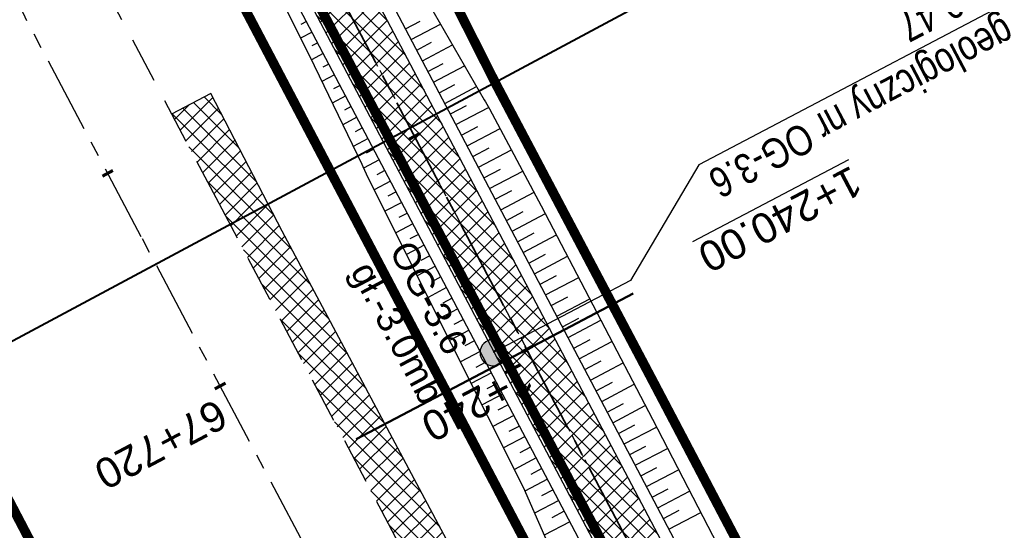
# Model space of a CAD drawing. Header units: metres. Extents: x 7529682 to 7533711, y 5721195 to 5727842.
# Tile 164 of 232: x 7530276 to 7530317, y 5726695 to 5726716. Entities that reach past the tile are written whole.
import ezdxf

# ---------------------------------------------------------------- set-up
doc = ezdxf.new("R2010")
doc.units = ezdxf.units.M
for name, pattern in [('817-dzialki-09-05-04$0$HIDDEN', [0.375, 0.25, -0.125]), ('ACAD_ISO05W100', [33, 24, -3, 0, -3, 0, -3]), ('CENTER', [50.800000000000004, 31.75, -6.35, 6.35, -6.35]), ('CENTER2', [28.575000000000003, 19.05, -3.175, 3.175, -3.175]), ('HIDDEN', [9.524999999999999, 6.35, -3.175])]:
    doc.linetypes.add(name, pattern=pattern)
for name, color, linetype in [('C-DROGI-SYTUACJA', 7, 'Continuous'), ('C-DROGI-SYTUACJA-ETYKIETY', 7, 'Continuous'), ('D-hatch-pobocza', 131, 'Continuous'), ('D-otw-geotechniczne', 4, 'Continuous'), ('D-pobocza', 60, 'Continuous'), ('D-rowy', 160, 'Continuous'), ('D-skarpa', 2, 'Continuous'), ('D-skarpa-kreskowanie', 2, 'Continuous')]:
    doc.layers.add(name, color=color, linetype=linetype)
for name, color, linetype, lineweight, true_color in [('D-hatch-ciag-pieszo-rowerowy', 7, 'Continuous', 13, 0xff9f80), ('D-LR-etap-III', 7, '817-dzialki-09-05-04$0$HIDDEN', 50, 0x00008f), ('D-przekroje-pop', 7, 'Continuous', 50, 0x000099), ('D-typowe', 7, 'Continuous', 40, 0x0061c2)]:
    doc.layers.add(name, color=color, linetype=linetype, lineweight=lineweight, true_color=true_color)
for name, color, linetype, lineweight in [('D-krawędzie', 3, 'Continuous', 30), ('D-obrzeża', 2, 'Continuous', 30), ('D-otw-geotechniczne-opis', 7, 'Continuous', 30), ('D-oś', 10, 'CENTER', 30), ('D-pas-drogowy', 7, 'ACAD_ISO05W100', 50)]:
    doc.layers.add(name, color=color, linetype=linetype, lineweight=lineweight)
doc.layers.add('poprzeczki', color=7, linetype='Continuous', true_color=0x0000c7)
doc.styles.add('2mm08', font='arial.ttf', dxfattribs={"width": 0.8})
doc.styles.add('ARIAL', font='arial.ttf', dxfattribs={"height": 1})
doc.styles.get("Standard").update_dxf_attribs({"font": 'arial.ttf'})
pattern_1 = [(45, (0, 0), (-0.3367596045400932, 0.3367596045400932), []), (135, (0, 0), (-0.3367596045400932, -0.3367596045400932), [])]

# ---------------------------------------------------------------- blocks, each defined once
blk = doc.blocks.new('AeccTickLine')
at = {"color": 0, "linetype": 'ByBlock', "lineweight": -2}
blk.add_line((0, 1), (-3.673819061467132e-16, -1), dxfattribs=at)
blk = doc.blocks.new('otwor')
at = {"layer": 'D-otw-geotechniczne', "lineweight": 25}
h = blk.add_hatch(color=256, dxfattribs=at)
edge = h.paths.add_edge_path()
edge.add_arc((0, 0), 1.163867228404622, 0, 360)
blk.add_circle((0, 0), 1.163867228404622, dxfattribs=at)

msp = doc.modelspace()

# ---------------------------------------------------------------- hatches: boundary and pattern name
at = {"layer": 'D-hatch-ciag-pieszo-rowerowy'}
h = msp.add_hatch(dxfattribs=at)
h.set_pattern_fill('ANSI37', color=256, scale=0.15, style=0)
h.set_pattern_definition(pattern_1)
h.paths.add_polyline_path([(7530290.543319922, 5726718.375739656, -0.05981638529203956), (7530286.288863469, 5726729.511308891), (7530285.062150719, 5726729.254160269, 0.06075633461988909), (7530289.361782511, 5726717.936811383), (7530322.48423269, 5726654.997800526), (7530323.289992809, 5726653.467806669), (7530324.387465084, 5726654.066463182), (7530323.589988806, 5726655.580727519)])
h.paths.add_polyline_path([(7530289.361782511, 5726717.936811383, -0.06075633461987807), (7530285.062150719, 5726729.254160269), (7530283.836125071, 5726728.997155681, 0.06169626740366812), (7530288.180245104, 5726717.497883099), (7530321.378060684, 5726654.415663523), (7530322.192520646, 5726652.869150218), (7530323.289992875, 5726653.467806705), (7530322.483990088, 5726654.998261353)])
at = {"layer": 'D-hatch-pobocza'}
h = msp.add_hatch(dxfattribs=at)
h.set_pattern_fill('ANSI37', color=256, scale=0.15, style=0)
h.set_pattern_definition(pattern_1)
h.paths.add_polyline_path([(7530484.05, 5726334.34), (7530471.92, 5726357.11), (7530458.95, 5726381.07), (7530447.57, 5726403.23), (7530435.55, 5726425.46), (7530424.34, 5726446.96), (7530408.219999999, 5726477.68), (7530396.719999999, 5726499.26), (7530381.74, 5726527.87), (7530371.44, 5726547.5), (7530359.58, 5726569.81), (7530349.42, 5726588.72), (7530332.29, 5726621.37), (7530323.719999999, 5726638.05), (7530306.54, 5726670.82), (7530298.559999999, 5726686.33), (7530287.259999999, 5726707.54), (7530284.291048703, 5726713.261271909), (7530282.669641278, 5726712.403913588), (7530284.501430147, 5726708.939695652), (7530291.375516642, 5726695.939652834), (7530296.045865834, 5726687.107244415), (7530304.46414878, 5726671.186868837), (7530316.603827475, 5726648.181421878), (7530333.058434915, 5726617.014067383), (7530350.00379698, 5726585.00616126), (7530367.257623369, 5726552.315762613), (7530385.762825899, 5726517.234589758), (7530404.054360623, 5726482.546167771), (7530421.086512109, 5726450.182125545), (7530442.441939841, 5726409.661369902), (7530463.421308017, 5726369.849931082), (7530489.269347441, 5726320.82820421), (7530506.411845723, 5726288.291398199), (7530524.314558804, 5726254.7836642), (7530540.549094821, 5726224.891183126), (7530548.272673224, 5726210.668598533), (7530551.69684983, 5726207.034942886), (7530543.21, 5726222.9), (7530538.34, 5726232.11), (7530533.7, 5726240.35), (7530511.95, 5726280.97), (7530499.24, 5726305.31)])

# ---------------------------------------------------------------- linework, layer by layer
at = {"layer": 'C-DROGI-SYTUACJA', "color": 10, "linetype": 'CENTER2', "lineweight": 35, "ltscale": 0.2}
msp.add_lwpolyline([(7529994.784814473, 5727271.452278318), (7530014.918624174, 5727233.117987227), (7530030.611190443, 5727203.571422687), (7530048.95165067, 5727168.884096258), (7530066.58439081, 5727135.608591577), (7530088.791572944, 5727092.929201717), (7530119.442360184, 5727037.047053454), (7530133.979593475, 5727010.093640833), (7530160.01702296, 5726961.449550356), (7530183.786607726, 5726917.332915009), (7530204.666096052, 5726877.528243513), (7530227.908566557, 5726832.904262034), (7530259.102442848, 5726774.825526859, 0.06358496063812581), (7530264.988877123, 5726766.578101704), (7530268.469625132, 5726762.818326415, -0.06508397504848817), (7530272.968742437, 5726756.474687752), (7530281.4242284, 5726740.503672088, -0.06508397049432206), (7530284.141528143, 5726733.216691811), (7530284.890711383, 5726729.972348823, 0.06446268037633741), (7530289.361782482, 5726717.936811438), (7530322.483990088, 5726654.998261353), (7530339.922145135, 5726621.886334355)], format="xyb", dxfattribs=at)
at = {"layer": 'D-krawędzie', "linetype": 'HIDDEN', "ltscale": 0.3}
msp.add_lwpolyline([(7529971.475882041, 5727300.786382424), (7530006.701701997, 5727234.141132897), (7530044.198460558, 5727163.133456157), (7530082.890091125, 5727090.20043586), (7530098.687472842, 5727060.36179238), (7530131.997785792, 5726997.210008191), (7530163.821737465, 5726937.096607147), (7530204.081352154, 5726861.012519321), (7530247.819962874, 5726778.438272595), (7530252.219999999, 5726770.26), (7530259.735272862, 5726756.89951491), (7530263.781713, 5726749.286762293), (7530270.196482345, 5726737.095956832), (7530272.433334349, 5726732.818899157), (7530276.00888925, 5726725.597700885), (7530279.7, 5726718.02), (7530284.501430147, 5726708.939695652), (7530291.375516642, 5726695.939652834), (7530296.045865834, 5726687.107244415), (7530304.46414878, 5726671.186868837), (7530316.603827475, 5726648.181421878)], dxfattribs=at)
at = {"layer": 'D-LR-etap-III', "ltscale": 10, "flags": 128}
msp.add_lwpolyline([(7531750.474471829, 5723895.103125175, 0.4, 0.4, 0), (7531750.505, 5723895.13, 0.4, 0.4, 0), (7531682.71, 5724022.92, 0.4, 0.4, 0), (7531619.177023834, 5724147.203692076, 0.4, 0.4, 0), (7531592.308960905, 5724198.48863389, 0.4, 0.4, 0), (7531553.263875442, 5724272.918564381, 0.4, 0.4, 0), (7531504.019999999, 5724366.79, 0.4, 0.4, 0), (7531482.09, 5724407.62, 0.4, 0.4, 0), (7531412.350402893, 5724541.182759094, 0.4, 0.4, 0), (7531388.463669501, 5724586.929768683, 0.4, 0.4, 0), (7531345.12, 5724669.94, 0.4, 0.4, 0), (7531127.66, 5725081.67, 0.4, 0.4, 0), (7531059.253139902, 5725211.040795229, 0.4, 0.4, 0), (7531008.007244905, 5725307.953830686, 0.4, 0.4, 0), (7530964.181635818, 5725390.835555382, 0.4, 0.4, 0), (7530914.557354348, 5725484.683561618, 0.4, 0.4, 0), (7530865.243241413, 5725577.493975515, 0.4, 0.4, 0), (7530840.085257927, 5725624.058651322, 0.4, 0.4, 0), (7530802.559525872, 5725694.924584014, 0.4, 0.4, 0), (7530755.54, 5725787.51, 0.4, 0.4, 0), (7530708.717810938, 5725876.303221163, 0.4, 0.4, 0), (7530695.12, 5725902.09, 0.4, 0.4, 0), (7530642.91397006, 5726001.07839487, 0.4, 0.4, 0), (7530634.934723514, 5726016.146615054, 0.4, 0.4, 0), (7530610.820000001, 5726061.929999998, 0.4, 0.4, 0), (7530610.820000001, 5726061.929999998, 0.4, 0.4, 0), (7530607.21, 5726063.51, 0.4, 0.4, 0), (7530597.42, 5726080.68, 0.4, 0.4, 0), (7530591.16, 5726088.44, 0.4, 0.4, 0), (7530581.28, 5726107.21, 0.4, 0.4, 0), (7530571.29, 5726130.56, 0.4, 0.4, 0), (7530549.554994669, 5726171.527317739, 0.4, 0.4, 0), (7530531.014309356, 5726206.473807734, 0.4, 0.4, 0), (7530516.461208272, 5726236.016618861, 0.4, 0.4, 0), (7530500.798929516, 5726266.141265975, 0.4, 0.4, 0), (7530491.349999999, 5726283.94, 0.4, 0.4, 0), (7530482.4, 5726303.41, 0.4, 0.4, 0), (7530482.4, 5726303.41, 0.4, 0.4, 0), (7530450.41, 5726357.28, 0.4, 0.4, 0), (7530397.759396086, 5726458.499907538, 0.4, 0.4, 0), (7530334.707815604, 5726583.664702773, 0.4, 0.4, 0), (7530303.939274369, 5726645.167943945, 0.4, 0.4, 0), (7530300.509779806, 5726651.777515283, 0.4, 0.4, 0), (7530289.213532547, 5726671.966724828, 0.4, 0.4, 0), (7530281.54, 5726685.57, 0.4, 0.4, 0), (7530261.37085633, 5726724.163374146, 0.4, 0.4, 0), (7530254.03, 5726738.21, 0.4, 0.4, 0), (7530197.219999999, 5726845.06, 0.4, 0.4, 0), (7530194.71, 5726849.15, 0.4, 0.4, 0), (7530195.92, 5726850.75, 0.4, 0.4, 0), (7530170.546669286, 5726892.961489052, 0.4, 0.4, 0), (7530143.174718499, 5726945.065838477, 0.4, 0.4, 0), (7530105.059999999, 5727018.32, 0.4, 0.4, 0), (7530100.059999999, 5727027.16, 0.4, 0.4, 0), (7530062.318670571, 5727099.625398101, 0.4, 0.4, 0), (7530015.378537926, 5727189.420463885, 0.4, 0.4, 0), (7529983.207960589, 5727250.206596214, 0.4, 0.4, 0), (7529953.284293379, 5727306.74720398, 0.4, 0.4, 0), (7529900.67053443, 5727406.15903814, 0.4, 0.4, 0), (7529890.630239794, 5727425.131178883, 0.4, 0.4, 0), (7529875.155383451, 5727454.426350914, 0.4, 0.4, 0), (7529857.560096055, 5727487.787346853, 0.4, 0.4, 0), (7529835.194401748, 5727530.19312405, 0.4, 0.4, 0), (7529811.740544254, 5727574.662079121, 0.4, 0.4, 0), (7529792.101859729, 5727611.922638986, 0.4, 0.4, 0), (7529768.066117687, 5727657.469613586, 0.4, 0.4, 0), (7529755.210566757, 5727682.131373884, 0.4, 0.4, 0), (7529753.309999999, 5727681.13, 0.4, 0.4, 0), (7529739.21, 5727707.77, 0.4, 0.4, 0), (7529735.394745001, 5727711.251990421, 0.4, 0.4, 0), (7529725.42, 5727730.2, 0.4, 0.4, 0), (7529723.55, 5727729.88, 0.4, 0.4, 0), (7529695.566668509, 5727782.932080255, 0.4, 0.4, 0), (7529717.67971874, 5727794.024357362, 0.4, 0.4, 0), (7529736.274870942, 5727758.647400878, 0.4, 0.4, 0), (7529736.274870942, 5727758.647400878, 0.4, 0.4, 0), (7529744.511003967, 5727750.406106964, 0.4, 0.4, 0), (7529744.511003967, 5727750.406106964, 0.4, 0.4, 0), (7529750.282568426, 5727738.549848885, 0.4, 0.4, 0), (7529777.108510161, 5727687.569424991, 0.4, 0.4, 0), (7529796.51537536, 5727651.329932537, 0.4, 0.4, 0), (7529814.937945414, 5727616.793170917, 0.4, 0.4, 0), (7529839.006722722, 5727572.303976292, 0.4, 0.4, 0), (7529860.617626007, 5727532.509108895, 0.4, 0.4, 0), (7529882.348967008, 5727491.504261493, 0.4, 0.4, 0), (7529904.865139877, 5727449.096370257, 0.4, 0.4, 0), (7529920.747384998, 5727418.884773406, 0.4, 0.4, 0), (7529946.676504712, 5727368.547487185, 0.4, 0.4, 0), (7529972.024701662, 5727320.573310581, 0.4, 0.4, 0), (7529987.740014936, 5727290.153392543, 0.4, 0.4, 0), (7529996.497385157, 5727273.661630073, 0.4, 0.4, 0), (7530017.541471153, 5727234.202689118, 0.4, 0.4, 0), (7530033.053657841, 5727204.864166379, 0.4, 0.4, 0), (7530051.622983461, 5727170.222745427, 0.4, 0.4, 0), (7530069.276612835, 5727137.015751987, 0.4, 0.4, 0), (7530089.385386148, 5727097.533639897, 0.4, 0.4, 0), (7530109.712512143, 5727060.746615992, 0.4, 0.4, 0), (7530136.769722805, 5727011.640131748, 0.4, 0.4, 0), (7530162.446686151, 5726962.743777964, 0.4, 0.4, 0), (7530187.674104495, 5726916.992101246, 0.4, 0.4, 0), (7530207.820739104, 5726879.335323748, 0.4, 0.4, 0), (7530230.625609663, 5726834.518686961, 0.4, 0.4, 0), (7530262.288093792, 5726776.61832811, 0.4, 0.4, 0), (7530277.509672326, 5726760.213143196, 0.4, 0.4, 0), (7530286.036865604, 5726744.106684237, 0.4, 0.4, 0), (7530288.097472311, 5726735.884066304, 0.4, 0.4, 0), (7530290.393870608, 5726725.046963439, 0.4, 0.4, 0), (7530296.17664807, 5726713.582980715, 0.4, 0.4, 0), (7530302.726195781, 5726701.18226779, 0.4, 0.4, 0), (7530325.685047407, 5726657.466383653, 0.4, 0.4, 0), (7530343.243978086, 5726623.648592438, 0.4, 0.4, 0), (7530360.229820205, 5726591.746871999, 0.4, 0.4, 0), (7530383.20855044, 5726548.059469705, 0.4, 0.4, 0), (7530406.017875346, 5726503.605514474, 0.4, 0.4, 0), (7530427.464919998, 5726462.620289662, 0.4, 0.4, 0), (7530447.9278544, 5726424.388014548, 0.4, 0.4, 0), (7530471.126878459, 5726379.920667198, 0.4, 0.4, 0), (7530490.501003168, 5726343.033350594, 0.4, 0.4, 0), (7530509.499458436, 5726306.733076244, 0.4, 0.4, 0), (7530529.890269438, 5726267.244072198, 0.4, 0.4, 0), (7530543.852446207, 5726238.990319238, 0.4, 0.4, 0), (7530554.808897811, 5726218.943990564, 0.4, 0.4, 0), (7530559.027108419, 5726212.223286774, 0.4, 0.4, 0), (7530563.060988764, 5726206.409670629, 0.4, 0.4, 0), (7530566.93354971, 5726200.463543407, 0.4, 0.4, 0), (7530569.771022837, 5726194.901501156, 0.4, 0.4, 0), (7530571.47319415, 5726191.282350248, 0.4, 0.4, 0), (7530572.839142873, 5726188.024533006, 0.4, 0.4, 0), (7530575.295071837, 5726182.034664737, 0.4, 0.4, 0), (7530579.736851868, 5726173.306070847, 0.4, 0.4, 0), (7530583.3, 5726167.41, 0.4, 0.4, 0), (7530593.4, 5726163.33, 0.4, 0.4, 0), (7530598.618375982, 5726155.264489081, 0.4, 0.4, 0), (7530608.258304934, 5726140.497132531, 0.4, 0.4, 0), (7530603.269999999, 5726136.83, 0.4, 0.4, 0), (7530606.53, 5726131.84, 0.4, 0.4, 0), (7530604.239057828, 5726124.21679044, 0.4, 0.4, 0), (7530605.847136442, 5726121.630127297, 0.4, 0.4, 0), (7530608.971611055, 5726116.164124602, 0.4, 0.4, 0), (7530618.114293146, 5726097.791111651, 0.4, 0.4, 0), (7530651.213125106, 5726034.959524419, 0.4, 0.4, 0), (7530670.243741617, 5725998.61095082, 0.4, 0.4, 0), (7530698.075474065, 5725945.952624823, 0.4, 0.4, 0), (7530716.505955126, 5725911.3051464, 0.4, 0.4, 0), (7530735.223454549, 5725875.667401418, 0.4, 0.4, 0), (7530752.504235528, 5725842.154920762, 0.4, 0.4, 0), (7530778.310652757, 5725793.501254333, 0.4, 0.4, 0), (7530797.499961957, 5725756.381811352, 0.4, 0.4, 0), (7530812.518974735, 5725728.28874362, 0.4, 0.4, 0), (7530820.039295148, 5725713.160404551, 0.4, 0.4, 0), (7530822.422446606, 5725710.193574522, 0.4, 0.4, 0), (7530833.154893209, 5725688.800634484, 0.4, 0.4, 0), (7530849.629354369, 5725656.158601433, 0.4, 0.4, 0), (7530867.98290276, 5725621.963939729, 0.4, 0.4, 0), (7530872.629809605, 5725612.88760475, 0.4, 0.4, 0), (7530880.354488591, 5725597.594500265, 0.4, 0.4, 0), (7530883.839446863, 5725593.389159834, 0.4, 0.4, 0), (7530891.782113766, 5725587.763349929, 0.4, 0.4, 0), (7530895.038670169, 5725584.280746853, 0.4, 0.4, 0), (7530897.033644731, 5725580.941110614, 0.4, 0.4, 0), (7530900.951646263, 5725579.945856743, 0.4, 0.4, 0), (7530904.80970798, 5725571.977328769, 0.4, 0.4, 0), (7530903.682362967, 5725568.566434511, 0.4, 0.4, 0), (7530908.900614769, 5725558.844845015, 0.4, 0.4, 0), (7530910.252030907, 5725545.671606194, 0.4, 0.4, 0), (7530912.872986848, 5725538.645543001, 0.4, 0.4, 0), (7530945.278171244, 5725478.464284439, 0.4, 0.4, 0), (7530959.692318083, 5725450.24628822, 0.4, 0.4, 0), (7531002.82670893, 5725368.192370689, 0.4, 0.4, 0), (7531044.703532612, 5725290.314293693, 0.4, 0.4, 0), (7531064.098839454, 5725253.212562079, 0.4, 0.4, 0), (7531083.010253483, 5725216.677517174, 0.4, 0.4, 0), (7531113.013137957, 5725158.465613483, 0.4, 0.4, 0), (7531137.364304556, 5725113.07076138, 0.4, 0.4, 0), (7531150.830830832, 5725086.711759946, 0.4, 0.4, 0), (7531159.745663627, 5725076.640848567, 0.4, 0.4, 0), (7531166.309999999, 5725074.58, 0.4, 0.4, 0), (7531172.29, 5725062.58, 0.4, 0.4, 0), (7531170.589828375, 5725055.605912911, 0.4, 0.4, 0), (7531173.732823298, 5725044.080706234, 0.4, 0.4, 0), (7531215.342008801, 5724964.859648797, 0.4, 0.4, 0), (7531238.054496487, 5724921.684649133, 0.4, 0.4, 0), (7531262.389821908, 5724875.282876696, 0.4, 0.4, 0), (7531295.587160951, 5724811.265731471, 0.4, 0.4, 0), (7531348.487908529, 5724712.362812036, 0.4, 0.4, 0), (7531363.740817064, 5724682.68394264, 0.4, 0.4, 0), (7531366.986905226, 5724675.865317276, 0.4, 0.4, 0), (7531382.541261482, 5724646.110625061, 0.4, 0.4, 0), (7531401.299165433, 5724610.874551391, 0.4, 0.4, 0), (7531428.964837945, 5724558.862274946, 0.4, 0.4, 0), (7531449.111202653, 5724520.397801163, 0.4, 0.4, 0), (7531477.292992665, 5724465.831467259, 0.4, 0.4, 0), (7531500.996290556, 5724421.112506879, 0.4, 0.4, 0), (7531512.121834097, 5724400.549045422, 0.4, 0.4, 0), (7531513.78163794, 5724396.757451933, 0.4, 0.4, 0), (7531526.32, 5724379.39, 0.4, 0.4, 0), (7531566.783642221, 5724302.73628205, 0.4, 0.4, 0), (7531578.579156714, 5724282.774819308, 0.4, 0.4, 0), (7531584.232619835, 5724273.111246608, 0.4, 0.4, 0), (7531590.109283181, 5724263.508189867, 0.4, 0.4, 0), (7531593.027899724, 5724258.771479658, 0.4, 0.4, 0), (7531595.711841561, 5724254.226824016, 0.4, 0.4, 0), (7531601.659976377, 5724243.898197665, 0.4, 0.4, 0), (7531606.097733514, 5724235.986407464, 0.4, 0.4, 0), (7531609.382207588, 5724230.799061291, 0.4, 0.4, 0), (7531611.580260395, 5724227.671180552, 0.4, 0.4, 0), (7531612.707802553, 5724225.86410867, 0.4, 0.4, 0), (7531618.665224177, 5724214.480919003, 0.4, 0.4, 0), (7531619.885522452, 5724212.333950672, 0.4, 0.4, 0), (7531620.931818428, 5724210.787064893, 0.4, 0.4, 0), (7531623.518605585, 5724207.111542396, 0.4, 0.4, 0), (7531626.143926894, 5724203.61306897, 0.4, 0.4, 0), (7531632.022984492, 5724196.485954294, 0.4, 0.4, 0), (7531653.949089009, 5724152.617641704, 0.4, 0.4, 0), (7531656.750690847, 5724143.103797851, 0.4, 0.4, 0), (7531659.61440691, 5724133.254504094, 0.4, 0.4, 0), (7531661.627147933, 5724128.646047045, 0.4, 0.4, 0.01093811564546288), (7531674.314987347, 5724101.43546424, 0.4, 0.4, 0), (7531685.137626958, 5724081.408252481, 0.4, 0.4, 0), (7531692.159945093, 5724066.277333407, 0.4, 0.4, 0), (7531699.662164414, 5724051.388120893, 0.4, 0.4, 0), (7531704.480624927, 5724040.808561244, 0.4, 0.4, 0), (7531704.480624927, 5724040.808561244, 0.4, 0.4, 0), (7531704.401251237, 5724037.368913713, 0.4, 0.4, 0), (7531720.383609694, 5724003.441317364, 0.4, 0.4, 0), (7531728.79890528, 5723986.206298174, 0.4, 0.4, 0), (7531733.237926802, 5723977.192631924, 0.4, 0.4, 0), (7531736.750027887, 5723969.505210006, 0.4, 0.4, 0), (7531737.336143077, 5723968.518916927, 0.4, 0.4, 0), (7531738.285051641, 5723967.699360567, 0.4, 0.4, 0), (7531742.180915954, 5723962.346428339, 0.4, 0.4, 0), (7531744.286141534, 5723958.615526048, 0.4, 0.4, 0), (7531755.393260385, 5723944.192617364, 0.4, 0.4, 0), (7531758.69, 5723936.76, 0.4, 0.4, 0), (7531780.08, 5723929.25, 0.4, 0.4, 0), (7531792.611989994, 5723906.337708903, 0.4, 0.4, 0), (7531792.611989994, 5723906.337708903, 0.4, 0.4, 0), (7531756.962094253, 5723883.055323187, 0.4, 0.4, 0), (7531750.46, 5723895.130000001, 0.4, 0.4, 0), (7531750.46, 5723895.130000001, 0, 0, 0)], format="xyseb", dxfattribs=at)
at = {"layer": 'D-obrzeża', "linetype": 'ByBlock'}
msp.add_lwpolyline([(7530323.590404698, 5726655.57993753), (7530290.543319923, 5726718.375739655, -0.06446268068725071), (7530286.072248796, 5726730.411277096), (7530284.651601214, 5726736.563400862, 0.05112551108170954), (7530283.992383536, 5726738.493624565), (7530283.277000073, 5726740.048284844)], format="xyb", dxfattribs=at)
at = {"layer": 'D-obrzeża'}
msp.add_lwpolyline([(7530280.403423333, 5726739.320770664), (7530281.108464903, 5726737.814967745, -0.03898965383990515), (7530283.130020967, 5726732.041446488), (7530283.709173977, 5726729.53342054, 0.06446268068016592), (7530288.180245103, 5726717.497883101), (7530321.378060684, 5726654.415663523)], format="xyb", dxfattribs=at)
at = {"layer": 'D-otw-geotechniczne-opis', "linetype": 'ByBlock', "lineweight": 30}
msp.add_lwpolyline([(7530321.120578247, 5726719.006691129), (7530304.564822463, 5726710.294015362), (7530301.733649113, 5726705.49353887), (7530296.027511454, 5726702.490611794)], dxfattribs=at)
at = {"layer": 'D-oś', "ltscale": 0.1}
msp.add_lwpolyline([(7530313.508365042, 5726646.547986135), (7530301.370075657, 5726669.550802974), (7530292.95179271, 5726685.471178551), (7530288.281443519, 5726694.303586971), (7530281.407357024, 5726707.303629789), (7530276.578826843, 5726716.435184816), (7530272.867295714, 5726724.054807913), (7530269.313944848, 5726731.231162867), (7530267.097066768, 5726735.470028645), (7530260.687746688, 5726747.650478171), (7530256.664309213, 5726755.219954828), (7530249.153360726, 5726768.572752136), (7530244.732367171, 5726776.789976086), (7530200.987754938, 5726859.375553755), (7530160.728462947, 5726935.45903188), (7530128.903273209, 5726995.57477155), (7530095.592978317, 5727058.726521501), (7530079.798237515, 5727088.5601794), (7530041.105041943, 5727161.496149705), (7530003.607351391, 5727232.505591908), (7529968.380651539, 5727299.152506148)], dxfattribs=at)
at = {"layer": 'D-oś', "ltscale": 0.03}
msp.add_lwpolyline([(7529994.784814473, 5727271.452278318), (7530014.918624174, 5727233.117987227), (7530030.611190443, 5727203.571422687), (7530048.95165067, 5727168.884096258), (7530066.58439081, 5727135.608591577), (7530088.791572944, 5727092.929201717), (7530119.442360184, 5727037.047053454), (7530133.979593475, 5727010.093640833), (7530160.01702296, 5726961.449550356), (7530183.786607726, 5726917.332915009), (7530204.666096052, 5726877.528243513), (7530227.908566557, 5726832.904262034), (7530259.102442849, 5726774.825526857, 0.06358496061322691), (7530264.988877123, 5726766.578101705), (7530268.469625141, 5726762.818326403, -0.06508397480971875), (7530272.968742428, 5726756.474687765), (7530281.424228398, 5726740.503672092, -0.06508397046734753), (7530284.141528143, 5726733.216691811), (7530284.890711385, 5726729.972348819, 0.06446268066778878), (7530289.361782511, 5726717.936811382), (7530322.48423269, 5726654.997800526)], format="xyb", dxfattribs=at)
at = {"layer": 'D-pas-drogowy', "ltscale": 0.2, "flags": 128}
msp.add_lwpolyline([(7531633.018560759, 5724182.834272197, 0.4, 0.4, 0), (7531617.558899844, 5724211.608162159, 0.4, 0.4, 0), (7531566.783642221, 5724302.73628205, 0.4, 0.4, 0), (7531538.419082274, 5724356.469679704, 0.4, 0.4, 0), (7531526.32, 5724379.39, 0.4, 0.4, 0), (7531516.102085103, 5724393.607319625, 0.4, 0.4, 0.001485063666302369), (7531513.78037409, 5724396.837773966, 0.4, 0.4, 0), (7531501.87, 5724413.41, 0.4, 0.4, 0), (7531474.926107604, 5724464.507896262, 0.4, 0.4, 0), (7531446.200436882, 5724518.992313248, 0.4, 0.4, 0), (7531424.962185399, 5724559.262257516, 0.4, 0.4, 0), (7531398.444460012, 5724609.565801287, 0.4, 0.4, 0), (7531379.647455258, 5724645.216004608, 0.4, 0.4, 0), (7531365.23, 5724672.56, 0.4, 0.4, 0), (7531341.305752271, 5724717.915356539, 0.4, 0.4, 0), (7531312.899996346, 5724771.788898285, 0.4, 0.4, 0), (7531292.590923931, 5724810.306502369, 0.4, 0.4, 0), (7531259.391619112, 5724873.271351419, 0.4, 0.4, 0), (7531233.740401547, 5724921.922582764, 0.4, 0.4, 0), (7531203.072738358, 5724980.092044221, 0.4, 0.4, 0), (7531173.471398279, 5725036.225177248, 0.4, 0.4, 0), (7531168.269999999, 5725046.09, 0.4, 0.4, 0), (7531172.29, 5725062.58, 0.4, 0.4, 0), (7531166.309999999, 5725074.58, 0.4, 0.4, 0), (7531150.32, 5725079.6, 0.4, 0.4, 0), (7531141.5, 5725096.43, 0.4, 0.4, 0), (7531109.311735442, 5725157.814415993, 0.4, 0.4, 0), (7531086.641300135, 5725201.047918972, 0.4, 0.4, 0), (7531059.198258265, 5725253.383662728, 0.4, 0.4, 0), (7531028.206828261, 5725312.48946212, 0.4, 0.4, 0), (7530999.104694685, 5725367.990143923, 0.4, 0.4, 0), (7530956.247527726, 5725449.724815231, 0.4, 0.4, 0), (7530924.397774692, 5725510.463768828, 0.4, 0.4, 0), (7530897.509999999, 5725561.74, 0.4, 0.4, 0), (7530894.46, 5725566.14, 0.4, 0.4, 0), (7530892.16, 5725570.49, 0.4, 0.4, 0), (7530869.362688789, 5725613.307018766, 0.4, 0.4, 0), (7530861.693971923, 5725627.704613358, 0.4, 0.4, 0), (7530852.74, 5725644.52, 0.4, 0.4, 0), (7530831.509999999, 5725684.2, 0.4, 0.4, 0), (7530811.13, 5725722.52, 0.4, 0.4, 0), (7530792.3476413, 5725757.940652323, 0.4, 0.4, 0), (7530768.03, 5725803.8, 0.4, 0.4, 0), (7530748.768542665, 5725840.178507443, 0.4, 0.4, 0), (7530727.7, 5725879.97, 0.4, 0.4, 0), (7530712.0981582, 5725909.54523909, 0.4, 0.4, 0), (7530693.644105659, 5725944.645156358, 0.4, 0.4, 0), (7530665.702224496, 5725997.538976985, 0.4, 0.4, 0), (7530641.759999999, 5726042.88, 0.4, 0.4, 0), (7530616.5, 5726091.48, 0.4, 0.4, 0), (7530604.628439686, 5726114.319880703, 0.4, 0.4, -0.007762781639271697), (7530602.5, 5726118.43, 0.4, 0.4, 0), (7530603.992037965, 5726123.394821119, 0.4, 0.4, 0), (7530606.53, 5726131.84, 0.4, 0.4, 0), (7530603.269999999, 5726136.83, 0.4, 0.4, 0), (7530593.775620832, 5726151.368713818, 0.4, 0.4, 0), (7530590.202637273, 5726156.84001263, 0.4, 0.4, 0), (7530583.3, 5726167.41, 0.4, 0.4, 0), (7530580.578343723, 5726170.427567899, 0.4, 0.4, 0), (7530575.849999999, 5726175.67, 0.4, 0.4, 0), (7530569.009999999, 5726186.66, 0.4, 0.4, 0), (7530562.555322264, 5726199.189409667, 0.4, 0.4, 0), (7530555.67, 5726211.39, 0.4, 0.4, 0), (7530548.29, 5726224.23, 0.4, 0.4, 0), (7530540.58, 5726237.71, 0.4, 0.4, 0), (7530532.679999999, 5726252.65, 0.4, 0.4, 0), (7530524.059999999, 5726269.35, 0.4, 0.4, 0), (7530502.82, 5726309.91, 0.4, 0.4, 0), (7530488.83, 5726336.63, 0.4, 0.4, 0), (7530466.03, 5726380.16, 0.4, 0.4, 0), (7530438.469999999, 5726432.77, 0.4, 0.4, 0), (7530424.53, 5726459.09, 0.4, 0.4, 0), (7530401.63, 5726502.97, 0.4, 0.4, 0), (7530383.38, 5726538.06, 0.4, 0.4, 0), (7530353.969999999, 5726593.52, 0.4, 0.4, 0), (7530338.469999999, 5726622.74, 0.4, 0.4, 0), (7530322.009999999, 5726653.88, 0.4, 0.4, 0), (7530297.54, 5726700.33, 0.4, 0.4, 0), (7530287.38, 5726719.6, 0.4, 0.4, 0), (7530285.94993921, 5726722.315508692, 0.4, 0.4, 0), (7530280.259999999, 5726733.12, 0.4, 0.4, 0), (7530266.73, 5726758.74, 0.4, 0.4, 0), (7530260.42, 5726770.47, 0.4, 0.4, 0), (7530253.25, 5726783.82, 0.4, 0.4, 0), (7530244.95, 5726799.33, 0.4, 0.4, 0), (7530239.389999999, 5726808.49, 0.4, 0.4, 0), (7530238.29, 5726807.9, 0.4, 0.4, 0), (7530218.11, 5726850.67, 0.4, 0.4, 0), (7530175.906646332, 5726928.168028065, 0.4, 0.4, 0), (7530096.679999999, 5727076.15, 0.4, 0.4, 0), (7530094.679999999, 5727079.89, 0.4, 0.4, 0), (7530064.59693469, 5727135.522637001, 0.4, 0.4, 0), (7530046.730970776, 5727168.8921561, 0.4, 0.4, 0), (7530025.803045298, 5727208.461374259, 0.4, 0.4, 0), (7530012.846501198, 5727232.979315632, 0.4, 0.4, 0), (7529994.15, 5727268.45, 0.4, 0.4, 0), (7529981.670868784, 5727291.93018666, 0.4, 0.4, 0), (7529949.889999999, 5727351.73, 0.4, 0.4, 0), (7529924.75, 5727399.03, 0.4, 0.4, 0), (7529915.515824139, 5727417.099754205, 0.4, 0.4, 0), (7529885.83, 5727475.19, 0.4, 0.4, 0), (7529862.559999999, 5727519.97, 0.4, 0.4, 0), (7529852.984923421, 5727538.191086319, 0.4, 0.4, 0), (7529836.513084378, 5727569.51130111, 0.4, 0.4, 0), (7529815.36890814, 5727609.140983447, 0.4, 0.4, 0), (7529792.795203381, 5727651.247499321, 0.4, 0.4, 0), (7529774.199114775, 5727685.858348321, 0.4, 0.4, 0), (7529746.966026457, 5727736.059440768, 0.4, 0.4, 0), (7529733.92, 5727757.62, 0.4, 0.4, 0), (7529708.607472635, 5727806.388536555, 0.4, 0.4, 0), (7529688.491967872, 5727796.344621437, 0.4, 0.4, 0), (7529723.55, 5727729.88, 0.4, 0.4, 0), (7529725.42, 5727730.2, 0.4, 0.4, 0), (7529735.38, 5727711.28, 0.4, 0.4, 0), (7529739.21, 5727707.77, 0.4, 0.4, 0), (7529753.309999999, 5727681.13, 0.4, 0.4, 0), (7529755.178396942, 5727682.114424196, 0.4, 0.4, 0), (7529792.101859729, 5727611.922638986, 0.4, 0.4, 0), (7529811.740544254, 5727574.662079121, 0.4, 0.4, 0), (7529835.194401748, 5727530.19312405, 0.4, 0.4, 0), (7529857.560096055, 5727487.787346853, 0.4, 0.4, 0), (7529875.155383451, 5727454.426350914, 0.4, 0.4, 0), (7529890.630239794, 5727425.131178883, 0.4, 0.4, 0), (7529900.67053443, 5727406.15903814, 0.4, 0.4, 0), (7529953.284293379, 5727306.74720398, 0.4, 0.4, 0), (7529983.207960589, 5727250.206596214, 0.4, 0.4, 0), (7530015.378537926, 5727189.420463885, 0.4, 0.4, 0), (7530062.318670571, 5727099.625398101, 0.4, 0.4, 0), (7530100.059999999, 5727027.16, 0.4, 0.4, 0), (7530105.059999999, 5727018.32, 0.4, 0.4, 0), (7530143.174718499, 5726945.065838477, 0.4, 0.4, 0), (7530170.546669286, 5726892.961489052, 0.4, 0.4, 0), (7530195.92, 5726850.75, 0.4, 0.4, 0), (7530194.71, 5726849.15, 0.4, 0.4, 0), (7530197.219999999, 5726845.06, 0.4, 0.4, 0), (7530254.03, 5726738.21, 0.4, 0.4, 0), (7530261.37085633, 5726724.163374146, 0.4, 0.4, 0), (7530281.54, 5726685.57, 0.4, 0.4, 0), (7530289.213532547, 5726671.966724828, 0.4, 0.4, 0), (7530300.509779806, 5726651.777515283, 0.4, 0.4, 0), (7530303.939274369, 5726645.167943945, 0.4, 0.4, 0), (7530334.707815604, 5726583.664702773, 0.4, 0.4, 0), (7530397.759396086, 5726458.499907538, 0.4, 0.4, 0), (7530450.41, 5726357.28, 0.4, 0.4, 0), (7530482.4, 5726303.41, 0.4, 0.4, 0), (7530483.687990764, 5726301.003383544, 0.4, 0.4, 0), (7530491.349999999, 5726283.94, 0.4, 0.4, 0), (7530512.67, 5726243.78, 0.4, 0.4, 0), (7530529.429999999, 5726209.46, 0.4, 0.4, 0), (7530571.29, 5726130.56, 0.4, 0.4, 0), (7530581.28, 5726107.21, 0.4, 0.4, 0), (7530591.16, 5726088.44, 0.4, 0.4, 0), (7530597.42, 5726080.68, 0.4, 0.4, 0), (7530607.21, 5726063.51, 0.4, 0.4, 0), (7530610.820000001, 5726061.929999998, 0.4, 0.4, 0), (7530634.934723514, 5726016.146615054, 0.4, 0.4, 0), (7530642.91397006, 5726001.07839487, 0.4, 0.4, 0), (7530695.12, 5725902.09, 0.4, 0.4, 0), (7530708.717810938, 5725876.303221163, 0.4, 0.4, 0), (7530755.54, 5725787.51, 0.4, 0.4, 0), (7530802.559525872, 5725694.924584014, 0.4, 0.4, 0), (7530840.085257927, 5725624.058651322, 0.4, 0.4, 0), (7530865.243241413, 5725577.493975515, 0.4, 0.4, 0), (7530914.557354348, 5725484.683561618, 0.4, 0.4, 0), (7530964.181635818, 5725390.835555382, 0.4, 0.4, 0), (7531008.007244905, 5725307.953830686, 0.4, 0.4, 0), (7531059.253139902, 5725211.040795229, 0.4, 0.4, 0), (7531127.66, 5725081.67, 0.4, 0.4, 0), (7531345.12, 5724669.94, 0.4, 0.4, 0), (7531388.463669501, 5724586.929768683, 0.4, 0.4, 0), (7531412.350402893, 5724541.182759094, 0.4, 0.4, 0), (7531482.09, 5724407.62, 0.4, 0.4, 0), (7531504.019999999, 5724366.79, 0.4, 0.4, 0), (7531519.374444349, 5724337.520497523, 0.4, 0.4, 0), (7531563.748815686, 5724252.931583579, 0.4, 0.4, 0), (7531602.175111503, 5724179.681224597, 0.4, 0.4, 0), (7531619.177023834, 5724147.203692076, 0.4, 0.4, 0), (7531625.038493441, 5724135.63500206, 0.4, 0.4, 0), (7531656.796442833, 5724073.31633882, 0.4, 0.4, 0), (7531675.12, 5724037.36, 0.4, 0.4, 0), (7531682.71, 5724022.92, 0.4, 0.4, 0), (7531705.565196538, 5723979.810545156, 0.4, 0.4, 0), (7531736.605941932, 5723921.261514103, 0.4, 0.4, 0), (7531750.46, 5723895.130000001, 0.4, 0.4, 0), (7531740.769999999, 5723886.56, 0.4, 0.4, 0), (7531732.86, 5723885, 0.4, 0.4, 0), (7531722.179999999, 5723887.77, 0.4, 0.4, 0), (7531729.87, 5723862.17, 0.4, 0.4, 0), (7531742.92, 5723861.93, 0.4, 0.4, 0), (7531763.71, 5723859.52, 0.4, 0.4, 0), (7531768.42, 5723854.12, 0.4, 0.4, 0), (7531787.42, 5723817.97, 0.4, 0.4, 0), (7531795.57, 5723809.82, 0.4, 0.4, 0), (7531816.346897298, 5723819.850397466, 0.4, 0.4, 0), (7531816.346897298, 5723819.850397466, 0.4, 0.4, 0), (7531805.059999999, 5723843.23, 0.4, 0.4, 0), (7531803.61, 5723886.23, 0.4, 0.4, 0), (7531803.61, 5723886.23, 0.4, 0.4, 0), (7531780.08, 5723929.25, 0.4, 0.4, 0), (7531758.69, 5723936.76, 0.4, 0.4, 0), (7531749.3590272, 5723946.412126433, 0.4, 0.4, 0), (7531742.71, 5723953.29, 0.4, 0.4, 0), (7531735.177368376, 5723967.877529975, 0.4, 0.4, 0), (7531722.37, 5723992.68, 0.4, 0.4, 0), (7531705.041669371, 5724030.885563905, 0.4, 0.4, 0), (7531699.469999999, 5724043.17, 0.4, 0.4, 0), (7531692.69, 5724058.11, 0.4, 0.4, 0), (7531679.672010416, 5724084.016803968, 0.4, 0.4, 0), (7531674.55, 5724094.21, 0.4, 0.4, 0), (7531666.633166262, 5724114.002855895, 0.4, 0.4, 0), (7531649, 5724153.82, 0.4, 0.4, 0), (7531641.49, 5724149.34, 0.4, 0.4, 0), (7531626.04, 5724179.34, 0.4, 0.4, 0), (7531633.03, 5724182.84, 0, 0, 0)], format="xyseb", dxfattribs=at)
at = {"layer": 'D-pobocza'}
for points in [[(7530280.762279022, 5726737.631687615), (7530280.762279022, 5726737.631687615, -0.05307283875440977), (7530282.642841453, 5726731.928947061), (7530283.236559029, 5726729.357849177, 0.06446268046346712), (7530287.707630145, 5726717.32231178), (7530320.935591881, 5726654.182808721)], [(7530285.147583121, 5726736.637781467), (7530286.544863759, 5726730.58684841, 0.0644626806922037), (7530291.015934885, 5726718.551310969), (7530324.0328735, 5726655.812792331)]]:
    msp.add_lwpolyline(points, format="xyb", dxfattribs=at)
msp.add_lwpolyline([(7530323.719999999, 5726638.05), (7530306.54, 5726670.82), (7530298.559999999, 5726686.33), (7530287.259999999, 5726707.54), (7530284.291048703, 5726713.261271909), (7530282.669641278, 5726712.403913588)], dxfattribs=at)
at = {"layer": 'D-przekroje-pop', "extrusion": (-0.4657096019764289, 0.8849376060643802, 0), "elevation": 1560842.698217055}
msp.add_lwpolyline([(-9330828.771771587, 0), (-9330823.771771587, 0), (-9330815.77177159, 0)], dxfattribs=at)
at = {"layer": 'D-rowy', "linetype": 'HIDDEN', "ltscale": 0.1, "const_width": 0.4, "flags": 128}
msp.add_lwpolyline([(7530551.499172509, 5726212.266704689), (7530543.596747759, 5726226.236200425), (7530531.122140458, 5726249.920489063), (7530513.079232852, 5726284.071746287), (7530493.258053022, 5726321.227384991), (7530474.306713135, 5726357.906968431), (7530450.222123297, 5726402.719503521), (7530429.96750982, 5726441.4535147), (7530407.859108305, 5726483.738318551), (7530388.274906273, 5726520.930796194), (7530367.427952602, 5726560.808648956), (7530342.591333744, 5726608.109324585), (7530323.481608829, 5726644.276261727), (7530301.726796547, 5726686.325455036), (7530278.863028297, 5726729.804599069), (7530276.237700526, 5726736.773394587), (7530276.237700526, 5726736.773394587)], dxfattribs=at)
at = {"layer": 'D-skarpa', "linetype": 'Continuous'}
for points in [[(7530286.291250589, 5726738.747144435), (7530287.371212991, 5726735.688312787), (7530287.684346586, 5726734.034798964), (7530288.192064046, 5726730.73469673), (7530288.216614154, 5726730.571286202), (7530289.268687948, 5726726.011198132), (7530289.513976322, 5726725.240124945), (7530290.921980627, 5726721.620721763), (7530292.047036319, 5726719.349960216), (7530293.15763066, 5726717.333170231), (7530295.652666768, 5726712.996098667), (7530295.703269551, 5726712.910730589), (7530295.87453304, 5726712.622533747), (7530298.026218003, 5726708.595094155), (7530302.63977232, 5726699.722803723), (7530304.94141143, 5726695.283954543), (7530307.242082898, 5726690.844596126)], [(7530278.720174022, 5726737.025707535), (7530280.108357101, 5726734.783451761), (7530280.901528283, 5726733.641240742), (7530281.55289832, 5726732.140074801), (7530281.55289832, 5726732.140074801), (7530282.316415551, 5726729.377892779), (7530282.38331109, 5726729.202532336), (7530284.096350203, 5726724.236796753), (7530284.424893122, 5726723.395581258), (7530286.135060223, 5726719.422585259), (7530287.363144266, 5726716.885002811), (7530288.394873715, 5726714.826709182), (7530290.567049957, 5726710.319728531), (7530290.609332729, 5726710.229981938), (7530290.751884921, 5726709.926674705), (7530292.79180416, 5726705.840417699), (7530297.276810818, 5726696.900477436), (7530299.282819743, 5726692.306049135)]]:
    msp.add_lwpolyline(points, dxfattribs=at)
at = {"layer": 'D-skarpa-kreskowanie', "linetype": 'Continuous'}
for p, q in [((7530288.269557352, 5726716.254542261, 107.4189357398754), (7530288.035977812, 5726716.131618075, 107.2429600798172)), ((7530292.385301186, 5726715.949252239, 107.51390158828), (7530292.987286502, 5726716.266054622, 107.0603740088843)), ((7530288.502412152, 5726715.812073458, 107.4085189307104), (7530288.026497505, 5726715.561617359, 107.0499712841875)), ((7530292.618155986, 5726715.506783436, 107.5095697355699), (7530293.838775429, 5726716.149149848, 106.5899715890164)), ((7530288.735266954, 5726715.369604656, 107.3981021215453), (7530288.492931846, 5726715.242072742, 107.2155301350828)), ((7530292.851010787, 5726715.064314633, 107.5052378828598), (7530293.469644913, 5726715.389878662, 107.0391673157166)), ((7530293.083865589, 5726714.62184583, 107.5009060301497), (7530294.33778265, 5726715.281735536, 106.5562219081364)), ((7530288.968121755, 5726714.927135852, 107.3898527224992), (7530288.472244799, 5726714.666174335, 107.0162657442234)), ((7530289.200976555, 5726714.484667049, 107.3855208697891), (7530288.945219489, 5726714.350071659, 107.1928369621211)), ((7530293.31672039, 5726714.179377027, 107.4965741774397), (7530293.952003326, 5726714.513702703, 107.0179606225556)), ((7530293.54957519, 5726713.736908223, 107.4922423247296), (7530294.836789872, 5726714.414321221, 106.5224722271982)), ((7530289.433831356, 5726714.042198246, 107.381189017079), (7530288.906680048, 5726713.764778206, 106.9840403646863)), ((7530289.666686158, 5726713.599729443, 107.3768571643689), (7530289.395291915, 5726713.456904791, 107.1723924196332)), ((7530293.782429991, 5726713.294439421, 107.4879104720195), (7530294.434361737, 5726713.637526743, 106.9967539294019)), ((7530294.015284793, 5726712.851970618, 107.4835786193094), (7530295.335797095, 5726713.54690691, 106.4887225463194)), ((7530289.899540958, 5726713.15726064, 107.3725253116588), (7530289.341115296, 5726712.863382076, 106.9518149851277)), ((7530290.132395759, 5726712.714791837, 107.3681934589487), (7530289.84536434, 5726712.563737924, 107.1519478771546)), ((7530294.248139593, 5726712.409501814, 107.4792467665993), (7530294.916720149, 5726712.761350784, 106.9755472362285)), ((7530294.480994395, 5726711.967033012, 107.4782091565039), (7530295.839283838, 5726712.681850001, 106.4548922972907)), ((7530290.36525056, 5726712.272323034, 107.3638616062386), (7530289.775550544, 5726711.961985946, 106.9195896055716)), ((7530290.598105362, 5726711.82985423, 107.3595297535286), (7530290.295436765, 5726711.670571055, 107.1315033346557)), ((7530294.713849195, 5726711.524564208, 107.4787286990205), (7530295.395763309, 5726711.883430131, 106.9649838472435)), ((7530294.946703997, 5726711.082095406, 107.4792866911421), (7530296.31329296, 5726711.801280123, 106.4497170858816)), ((7530290.830960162, 5726711.387385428, 107.3551979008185), (7530290.209985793, 5726711.060589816, 106.8873642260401)), ((7530291.063814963, 5726710.944916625, 107.3508660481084), (7530290.74550919, 5726710.777404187, 107.1110587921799)), ((7530295.179558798, 5726710.639626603, 107.4798446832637), (7530295.864233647, 5726710.999945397, 106.9640199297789)), ((7530295.412413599, 5726710.1971578, 107.4804026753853), (7530296.784524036, 5726710.919248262, 106.4466732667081)), ((7530291.296669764, 5726710.502447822, 107.3481048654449), (7530290.642963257, 5726710.158426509, 106.8556112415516)), ((7530291.529524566, 5726710.059979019, 107.3485201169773), (7530291.195250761, 5726709.884063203, 107.0966827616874)), ((7530295.645268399, 5726709.754688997, 107.480960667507), (7530296.332703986, 5726710.116460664, 106.9630560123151)), ((7530295.8781232, 5726709.312220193, 107.4815186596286), (7530297.255755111, 5726710.037216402, 106.4436294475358)), ((7530291.762379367, 5726709.617510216, 107.3490781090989), (7530291.084353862, 5726709.260690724, 106.8382628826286)), ((7530296.110978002, 5726708.869751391, 107.4820766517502), (7530296.801174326, 5726709.232975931, 106.96209209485)), ((7530291.995234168, 5726709.175041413, 107.3496361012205), (7530291.65148247, 5726708.994137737, 107.0906582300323)), ((7530296.343832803, 5726708.427282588, 107.4826346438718), (7530297.726986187, 5726709.155184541, 106.4405856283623)), ((7530292.228088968, 5726708.73257261, 107.3501940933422), (7530291.53110768, 5726708.365777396, 106.8250978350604)), ((7530292.46094377, 5726708.290103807, 107.3507520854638), (7530292.107714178, 5726708.104212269, 107.0846336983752)), ((7530296.576687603, 5726707.984813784, 107.4831926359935), (7530297.269644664, 5726708.349491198, 106.9611281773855)), ((7530296.809542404, 5726707.542344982, 107.483750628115), (7530298.194612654, 5726708.271255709, 106.4402574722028)), ((7530292.693798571, 5726707.847635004, 107.3513100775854), (7530291.977861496, 5726707.470864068, 106.8119327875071)), ((7530292.926653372, 5726707.4051662, 107.351868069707), (7530292.563945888, 5726707.214286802, 107.0786091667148)), ((7530297.042397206, 5726707.099876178, 107.4843086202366), (7530297.733843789, 5726707.463758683, 106.9633821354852)), ((7530297.275252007, 5726706.657407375, 107.4848666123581), (7530298.655968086, 5726707.384026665, 106.4446538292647)), ((7530293.159508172, 5726706.962697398, 107.3524260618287), (7530292.424615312, 5726706.57595074, 106.7987677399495)), ((7530293.392362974, 5726706.520228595, 107.3529840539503), (7530293.020177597, 5726706.324361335, 107.0725846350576)), ((7530297.508106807, 5726706.214938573, 107.4854246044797), (7530298.197376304, 5726706.577675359, 106.9661383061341)), ((7530297.740961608, 5726705.772469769, 107.4859825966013), (7530299.117323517, 5726706.496797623, 106.4490501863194)), ((7530293.625217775, 5726706.077759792, 107.3535420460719), (7530292.871680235, 5726705.681201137, 106.7858370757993)), ((7530293.858072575, 5726705.635290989, 107.3541000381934), (7530293.477001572, 5726705.434747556, 107.0670063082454)), ((7530297.97381641, 5726705.330000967, 107.4865405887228), (7530298.660908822, 5726705.691592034, 106.9688944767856)), ((7530298.20667121, 5726704.887532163, 107.4870985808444), (7530299.578678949, 5726705.60956858, 106.4534465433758)), ((7530294.090927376, 5726705.192822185, 107.354658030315), (7530293.320180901, 5726704.78720711, 106.7739880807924)), ((7530294.323782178, 5726704.750353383, 107.3552160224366), (7530293.934106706, 5726704.54528174, 107.0616398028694)), ((7530298.439526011, 5726704.44506336, 107.4876565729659), (7530299.124441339, 5726704.805508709, 106.9716506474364)), ((7530298.672380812, 5726704.002594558, 107.4882145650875), (7530300.040034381, 5726704.722339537, 106.4578429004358)), ((7530294.556636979, 5726704.30788458, 107.3557740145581), (7530293.768681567, 5726703.893213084, 106.7621390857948)), ((7530298.905235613, 5726703.560125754, 107.488772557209), (7530299.587973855, 5726703.919425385, 106.9744068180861)), ((7530294.789491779, 5726703.865415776, 107.3563320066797), (7530294.391211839, 5726703.655815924, 107.0562732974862)), ((7530299.138090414, 5726703.117656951, 107.4893305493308), (7530300.501389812, 5726703.835110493, 106.4622392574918)), ((7530295.02234658, 5726703.422946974, 107.3568899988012), (7530294.217182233, 5726702.999219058, 106.7502900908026)), ((7530295.255201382, 5726702.98047817, 107.3574479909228), (7530294.848316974, 5726702.766350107, 107.0509067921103)), ((7530299.370945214, 5726702.675188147, 107.4898885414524), (7530300.051506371, 5726703.03334206, 106.9771629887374)), ((7530299.603800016, 5726702.232719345, 107.490446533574), (7530300.962745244, 5726702.947881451, 106.4666356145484)), ((7530295.488056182, 5726702.538009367, 107.3580059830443), (7530294.665682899, 5726702.105225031, 106.7384410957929)), ((7530295.720910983, 5726702.095540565, 107.3585639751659), (7530295.305422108, 5726701.876884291, 107.0455402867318)), ((7530299.836654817, 5726701.790250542, 107.4910045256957), (7530300.515038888, 5726702.147258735, 106.9799191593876)), ((7530300.069509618, 5726701.347781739, 107.4915625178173), (7530301.424100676, 5726702.060652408, 106.471031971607)), ((7530295.953765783, 5726701.653071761, 107.3591219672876), (7530295.114183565, 5726701.211231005, 106.7265921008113)), ((7530296.186620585, 5726701.210602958, 107.3596799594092), (7530295.76252724, 5726700.987418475, 107.0401737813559)), ((7530300.302364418, 5726700.905312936, 107.4921205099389), (7530300.978571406, 5726701.261175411, 106.9826753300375)), ((7530300.53521922, 5726700.462844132, 107.4926785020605), (7530301.885456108, 5726701.173423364, 106.4754283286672)), ((7530296.419475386, 5726700.768134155, 107.3602379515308), (7530295.562684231, 5726700.317236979, 106.7147431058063)), ((7530296.652330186, 5726700.325665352, 107.3607959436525), (7530296.219632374, 5726700.097952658, 107.0348072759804)), ((7530300.768074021, 5726700.02037533, 107.4932364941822), (7530301.442103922, 5726700.375092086, 106.9854315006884)), ((7530301.000928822, 5726699.577906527, 107.4937944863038), (7530302.346811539, 5726700.286194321, 106.4798246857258)), ((7530296.885184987, 5726699.883196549, 107.3613539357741), (7530296.011184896, 5726699.423242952, 106.7028941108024)), ((7530297.118039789, 5726699.440727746, 107.3619119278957), (7530296.676737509, 5726699.208486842, 107.0294407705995)), ((7530301.233783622, 5726699.135437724, 107.4943524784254), (7530301.905636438, 5726699.489008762, 106.9881876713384)), ((7530301.466638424, 5726698.692968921, 107.494910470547), (7530302.807791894, 5726699.398767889, 106.4845036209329)), ((7530297.35089459, 5726698.998258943, 107.3624699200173), (7530296.459685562, 5726698.529248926, 106.6910451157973)), ((7530301.699493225, 5726698.250500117, 107.4954684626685), (7530302.368724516, 5726698.602691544, 106.9912786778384)), ((7530297.583749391, 5726698.55579014, 107.363027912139), (7530297.133842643, 5726698.319021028, 107.0240742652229)), ((7530301.932348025, 5726697.808031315, 107.4960264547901), (7530303.268119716, 5726698.510998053, 106.4896741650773)), ((7530297.816604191, 5726698.113321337, 107.3635859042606), (7530296.908186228, 5726697.6352549, 106.6791961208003)), ((7530298.049458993, 5726697.670852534, 107.3641438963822), (7530297.590947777, 5726697.429555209, 107.0187077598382)), ((7530302.165202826, 5726697.365562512, 107.4965844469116), (7530302.831743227, 5726697.716337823, 106.9944219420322)), ((7530302.398057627, 5726696.923093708, 107.4971424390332), (7530303.728447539, 5726697.623228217, 106.4948447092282)), ((7530298.282313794, 5726697.228383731, 107.3647018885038), (7530297.348263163, 5726696.736827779, 106.6610008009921)), ((7530298.515168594, 5726696.785914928, 107.3652598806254), (7530298.032016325, 5726696.531649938, 107.0012595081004)), ((7530302.630912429, 5726696.480624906, 107.4977004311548), (7530303.294761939, 5726696.829984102, 106.9975652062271)), ((7530302.863767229, 5726696.038156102, 107.4982584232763), (7530304.188775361, 5726696.735458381, 106.5000152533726)), ((7530298.748023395, 5726696.343446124, 107.3658178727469), (7530297.749464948, 5726695.817942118, 106.6135174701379)), ((7530298.980878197, 5726695.900977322, 107.3663758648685), (7530298.465472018, 5726695.629738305, 106.9780758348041)), ((7530303.09662203, 5726695.595687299, 107.4988164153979), (7530303.757780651, 5726695.943630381, 107.000708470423)), ((7530303.329476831, 5726695.153218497, 107.4993744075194), (7530304.649103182, 5726695.847688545, 106.5051857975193)), ((7530299.213732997, 5726695.458508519, 107.36693385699), (7530298.150666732, 5726694.899056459, 106.566034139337))]:
    msp.add_line(p, q, dxfattribs=at)
at = {"layer": 'D-typowe'}
msp.add_lwpolyline([(7530304.571323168, 5726718.263727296), (7530270.639582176, 5726700.07304796)], dxfattribs=at)

# ---------------------------------------------------------------- block references
at = {"layer": 'C-DROGI-SYTUACJA-ETYKIETY', "color": 2, "linetype": 'Continuous', "lineweight": 60, "xscale": 0.25, "yscale": 0.25, "zscale": 0.25}
for p, rotation in [((7530280.010457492, 5726709.945399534), 297.8687282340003), ((7530284.684931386, 5726701.105190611), 297.8687282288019)]:
    msp.add_blockref('AeccTickLine', p, dxfattribs=dict(at, rotation=rotation))
at = {"layer": 'D-otw-geotechniczne', "lineweight": 25, "xscale": -0.4687499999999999, "yscale": 0.4687499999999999, "zscale": 0.4687499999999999, "rotation": 309.871563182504}
msp.add_blockref('otwor', (7530296.027511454, 5726702.490611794), dxfattribs=at)
at = {"layer": 'poprzeczki', "color": 2, "linetype": 'Continuous', "lineweight": 60, "xscale": 0.25, "yscale": 0.25, "zscale": 0.25, "rotation": 297.7561559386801}
for p in [(7530292.762369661, 5726711.475043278), (7530297.419465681, 5726702.625667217)]:
    msp.add_blockref('AeccTickLine', p, dxfattribs=at)

# ---------------------------------------------------------------- texts
at = {"layer": 'C-DROGI-SYTUACJA-ETYKIETY', "color": 2}
for s, rotation, p in [('1+240', 207.7561559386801, (7530297.262255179, 5726702.119174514)), ('67+720', 207.8687282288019, (7530284.528716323, 5726700.598390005))]:
    msp.add_text(s, height=1.25, rotation=rotation, dxfattribs=at).set_placement(p)
at = {"layer": 'D-otw-geotechniczne', "linetype": 'Continuous', "insert": (7530292.660135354, 5726707.259950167), "char_height": 1.1, "attachment_point": 1, "rotation": 298, "style": 'ARIAL'}
msp.add_mtext_dynamic_manual_height_columns('OG-3.6\\Pgł.-3.0mb', width=9.914536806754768, gutter_width=6, heights=[0], dxfattribs=at)
at = {"layer": 'D-otw-geotechniczne-opis', "linetype": 'Continuous', "insert": (7530320.678109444, 5726718.773836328), "char_height": 1.25, "attachment_point": 4, "rotation": 207.75615593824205, "style": '2mm08'}
msp.add_mtext('Otwór geologiczny nr OG-3.6\\Pkm 1+239.47', dxfattribs=at)
at = {"layer": 'D-przekroje-pop', "lineweight": 30}
msp.add_text('%%U1+240.00', height=1.25, rotation=207.7561559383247, dxfattribs=at).set_placement((7530310.905777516, 5726710.28802089))

doc.saveas('drawing.dxf')
